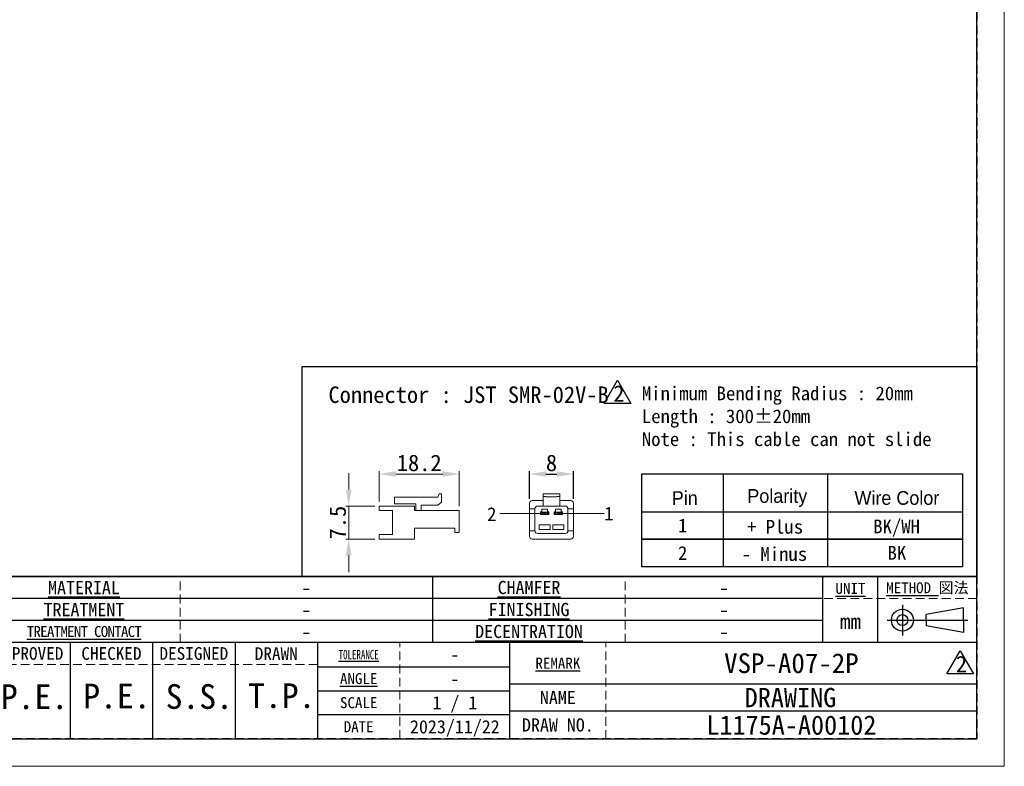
# Model space of a CAD drawing. Header units: millimetres. Extents: x -201 to 202, y 143 to 428.
# Tile 2 of 8: x 22 to 202, y 143 to 279. Entities that reach past the tile are written whole.
import ezdxf
from ezdxf.enums import TextEntityAlignment as Align

# ---------------------------------------------------------------- set-up
doc = ezdxf.new("R2010")
doc.units = ezdxf.units.MM
doc.header["$LTSCALE"] = 0.25
doc.linetypes.add('HIDDEN', pattern=[9.525, 6.35, -3.175])
doc.layers.add('CABLE 3P', color=7, linetype='Continuous', lineweight=20)
doc.layers.add('TXT1', color=5, linetype='Continuous', lineweight=15)
doc.layers.add('EMPTY LINE', color=252, linetype='Continuous', lineweight=0, plot=False)
doc.layers.add('FORM', color=7, linetype='Continuous')
doc.styles.add('(TNK)aSS', font='txt', dxfattribs={"width": 0.75, "oblique": 15, "height": 3.5})
doc.styles.get("Standard").update_dxf_attribs({"font": 'arial.ttf'})
doc.styles.add('takachi1', font='msgothic.ttc', dxfattribs={"height": 2.5})
doc.styles.add('VS Standard', font='msgothic.ttc', dxfattribs={"height": 3})
doc.styles.add('VS Standard(小)', font='msgothic.ttc', dxfattribs={"height": 2.4})
doc.dimstyles.new('TMIZO', dxfattribs={"dimscale": 0, "dimtxt": 3.5, "dimasz": 3, "dimexe": 0.5, "dimexo": 0.8, "dimgap": 0.5, "dimtad": 3, "dimtoh": 1, "dimdec": 1, "dimrnd": 0.005, "dimdsep": 46, "dimtxsty": '(TNK)aSS', "dimcen": 0, "dimclrd": 5, "dimclre": 5, "dimclrt": 5, "dimaunit": 1, "dimadec": 0, "dimazin": 2, "dimtfac": 1, "dimtdec": 1, "dimtmove": 0, "dimatfit": 3, "dimfxl": 1, "dimtzin": 0, "dimlwd": -1, "dimlwe": -1, "dimarcsym": 0})
doc.dimstyles.new('VS Standard x1', dxfattribs={"dimtxt": 3, "dimasz": 3, "dimexe": 0.5, "dimexo": 0.8, "dimgap": 0.5, "dimtad": 3, "dimrnd": 0.0001, "dimzin": 9, "dimdsep": 46, "dimtxsty": 'VS Standard', "dimcen": 0, "dimaunit": 1, "dimadec": 0, "dimazin": 2, "dimtfac": 1, "dimtmove": 0, "dimatfit": 2, "dimfxl": 1, "dimtolj": 1, "dimtzin": 0, "dimarcsym": 0})

# ---------------------------------------------------------------- blocks, each defined once
blk = doc.blocks.new('表題欄金物用_ver2.0.0')
at = {"layer": 'FORM', "color": 0}
for p, q in [((-11, 40.5), (-191, 40.5)), ((-110, 28.49), (-110, 40.5)), ((-39, 28.49), (-39, 40.49)), ((-29, 28.49), (-29, 40.49)), ((-11, 28.5), (-11, 40.5)), ((-39, 36.5), (-191, 36.5)), ((-24.54, 35.38), (-24.54, 29.78)), ((-13.42, 34.8), (-20.21, 33.59)), ((-13.42, 32.58), (-13.42, 34.8)), ((-39, 32.5), (-191, 32.5)), ((-27.34, 32.58), (-12.62, 32.58)), ((-20.21, 32.58), (-20.21, 33.59)), ((-20.21, 32.58), (-20.21, 31.57)), ((-13.42, 32.58), (-13.42, 30.35)), ((-13.42, 30.35), (-20.21, 31.57)), ((-11, 28.5), (-191, 28.5)), ((-176, 28.5), (-176, 11)), ((-161, 28.5), (-161, 11)), ((-146, 28.5), (-146, 11)), ((-131, 28.5), (-131, 11)), ((-96, 11), (-96, 28.5)), ((-11, 11), (-11, 28.5)), ((-131, 24.12), (-96, 24.12)), ((-131, 19.75), (-96, 19.75)), ((-96, 21), (-11, 21)), ((-96, 15.38), (-131, 15.38)), ((-11, 16), (-96, 16)), ((-191, 11), (-11, 11))]:
    blk.add_line(p, q, dxfattribs=at)
at = {"layer": 'FORM', "color": 0, "linetype": 'HIDDEN', "lineweight": 9}
for p, q in [((-156, 28.49), (-156, 40.49)), ((-75, 28.49), (-75, 40.49)), ((-11, 36.5), (-39, 36.5)), ((-116, 11), (-116, 28.5)), ((-78.5, 11), (-78.5, 28.5)), ((-131, 24.5), (-191, 24.5))]:
    blk.add_line(p, q, dxfattribs=at)
at = {"layer": 'FORM', "color": 0}
for radius in [2, 1]:
    blk.add_circle((-24.54, 32.58), radius, dxfattribs=at)
at = {"layer": 'FORM', "color": 0, "attachment_point": 5}
for s, insert, char_height, width, style in [('{\\LMATERIAL}', (-173.5, 38.5), 2.4, 36.5, 'VS Standard(小)'), ('{\\LCHAMFER}   ', (-92.5, 38.5), 2.4, 35, 'VS Standard(小)'), ('{\\LMETHOD} 図法', (-20, 38.35), 2, 20, 'VS Standard'), ('{\\LUNIT}', (-34, 38.35), 2, 20, 'VS Standard'), ('{\\LTREATMENT}', (-173.5, 34.5), 2.4, 36.5, 'VS Standard(小)'), ('{\\LFINISHING}', (-92.5, 34.5), 2.4, 35, 'VS Standard(小)'), ('mm', (-34, 32.35), 2.8, 20, 'VS Standard'), ('{\\T0.9;\\LTREATMENT CONTACT}', (-173.5, 30.5), 2, 36.5, 'VS Standard(小)'), ('{\\LDECENTRATION} ', (-92.5, 30.5), 2.4, 35, 'VS Standard(小)'), ('{\\fＭＳ ゴシック|b0|i0|c128|p49;APPROVED}', (-183.5, 26.5), 2.3, 15, 'VS Standard'), ('{\\fＭＳ ゴシック|b0|i0|c128|p49;CHECKED}', (-168.5, 26.5), 2.3, 15, 'VS Standard'), ('{\\fＭＳ ゴシック|b0|i0|c128|p49;DESIGNED}', (-153.5, 26.5), 2.3, 15, 'VS Standard'), ('{\\fＭＳ ゴシック|b0|i0|c128|p49;DRAWN}', (-138.5, 26.5), 2.3, 15, 'VS Standard'), ('{\\W0.7;\\LTOLERANCE\\l }', (-123.5, 26.31), 1.7, 20, 'VS Standard(小)'), ('{\\LANGLE}', (-123.5, 21.94), 2, 14.9784, 'VS Standard(小)'), ('SCALE', (-123.5, 17.56), 2, 15, 'VS Standard(小)'), ('{\\fＭＳ ゴシック|b0|i0|c128|p49;NAME}', (-87.25, 18.5), 2.4, 15, 'VS Standard(小)'), ('{\\fＭＳ ゴシック|b0|i0|c128|p49;DRAW NO.}', (-87.25, 13.5), 2.4, 15, 'VS Standard(小)'), ('{\\fＭＳ ゴシック|b0|i0|c128|p49;DATE}', (-123.5, 13.19), 2, 15, 'VS Standard(小)')]:
    blk.add_mtext(s, dxfattribs=dict(at, insert=insert, char_height=char_height, width=width, style=style))
at = {"layer": 'FORM', "color": 0, "insert": (-87.25, 24.75), "char_height": 2, "width": 16, "attachment_point": 5, "line_spacing_factor": 0.8, "style": 'VS Standard'}
blk.add_mtext('\\pxsm0.9;{\\LREMARK}   ', dxfattribs=at)
at = {"layer": 'FORM', "color": 0}
for tag, height, style, p in [('材料', 2.8, 'VS Standard', (-133, 38.5)), ('一般面取', 2.8, 'VS Standard', (-57, 38.5)), ('処理', 2.8, 'VS Standard', (-133, 34.5)), ('仕上', 2.8, 'VS Standard', (-57, 34.5)), ('処理接点', 2.8, 'VS Standard', (-133, 30.5)), ('偏芯', 2.8, 'VS Standard', (-57, 30.5)), ('一般公差', 2.4, 'VS Standard(小)', (-106, 26.31)), ('適用（機種名）', 3.6, 'VS Standard', (-44.75, 24.75)), ('角度', 2.4, 'VS Standard(小)', (-106, 21.94)), ('NAME', 3.5, 'VS Standard', (-44.75, 18.5)), ('SCALE', 2.4, 'VS Standard(小)', (-106, 17.56)), ('DATE', 2.4, 'VS Standard(小)', (-106, 13.19)), ('DRAW_NO.', 3.5, 'VS Standard', (-44.75, 13.5))]:
    blk.add_attdef(tag, text='', height=height, dxfattribs=dict(at, style=style)).set_placement(p, align=Align.MIDDLE_CENTER)
at = {"layer": 'FORM', "color": 0, "style": 'VS Standard'}
for tag, p in [('APPROVED', (-182.5, 15.06)), ('CHECKED', (-167.5, 15.18)), ('DESIGNED', (-152.5, 15.09)), ('DRAWN', (-137.5, 15.23))]:
    blk.add_attdef(tag, text='', height=4.5, dxfattribs=at).set_placement(p, align=Align.BOTTOM_CENTER)
blk = doc.blocks.new('*D141')
at = {"layer": 'Defpoints', "color": 0}
for p in [(123.09, 195.91), (115.09, 190.58), (123.09, 190.58)]:
    blk.add_point(p, dxfattribs=at)
at = {"layer": 'TXT1', "color": 0, "lineweight": -2}
for p, q in [((115.09, 191.38), (115.09, 196.41)), ((118.09, 195.91), (120.09, 195.91)), ((123.09, 191.38), (123.09, 196.41))]:
    blk.add_line(p, q, dxfattribs=at)
at = {"layer": 'TXT1', "color": 0}
for points in [[(118.09, 196.41), (118.09, 195.41), (115.09, 195.91)], [(120.09, 195.41), (120.09, 196.41), (123.09, 195.91)]]:
    blk.add_solid(points, dxfattribs=at)
at = {"layer": 'TXT1', "color": 0, "insert": (119.09, 197.91), "char_height": 3, "attachment_point": 5, "style": 'VS Standard'}
blk.add_mtext('\\A1;8', dxfattribs=at)
blk = doc.blocks.new('*D142')
at = {"layer": 'Defpoints', "color": 0}
for p in [(102.3, 195.91), (87.74, 190.08), (102.3, 189.28)]:
    blk.add_point(p, dxfattribs=at)
at = {"layer": 'TXT1', "color": 0}
for p, q in [((87.74, 190.88), (87.74, 196.41)), ((90.74, 195.91), (99.3, 195.91)), ((102.3, 190.08), (102.3, 196.41))]:
    blk.add_line(p, q, dxfattribs=at)
for points in [[(90.74, 196.41), (90.74, 195.41), (87.74, 195.91)], [(99.3, 195.41), (99.3, 196.41), (102.3, 195.91)]]:
    blk.add_solid(points, dxfattribs=at)
at = {"layer": 'TXT1', "color": 0, "insert": (95.02, 197.91), "char_height": 3, "attachment_point": 5, "style": 'VS Standard'}
blk.add_mtext('18.2', dxfattribs=at)
blk = doc.blocks.new('*D143')
at = {"layer": 'Defpoints', "color": 0}
for p in [(87.74, 190.08), (82.19, 184.08), (87.74, 184.08)]:
    blk.add_point(p, dxfattribs=at)
at = {"layer": 'TXT1', "color": 0}
for p, q in [((82.19, 193.08), (82.19, 196.08)), ((86.94, 190.08), (81.69, 190.08)), ((82.19, 190.08), (82.19, 184.08)), ((86.94, 184.08), (81.69, 184.08)), ((82.19, 181.08), (82.19, 178.08))]:
    blk.add_line(p, q, dxfattribs=at)
for points in [[(81.69, 193.08), (82.69, 193.08), (82.19, 190.08)], [(82.69, 181.08), (81.69, 181.08), (82.19, 184.08)]]:
    blk.add_solid(points, dxfattribs=at)
at = {"layer": 'TXT1', "color": 0, "insert": (80.19, 187.08), "char_height": 3, "attachment_point": 5, "rotation": 90, "style": 'VS Standard'}
blk.add_mtext('7.5', dxfattribs=at)

msp = doc.modelspace()

# ---------------------------------------------------------------- linework, layer by layer
at = {"layer": 'CABLE 3P'}
for p, q in [((98.391, 191.684), (98.665, 192.334)), ((98.665, 192.334), (99.102, 192.334)), ((99.102, 190.809), (99.102, 192.334)), ((120.586, 192.334), (117.586, 192.334)), ((120.586, 192.334), (117.586, 192.334)), ((117.586, 192.334), (117.586, 192.084)), ((117.586, 192.084), (117.586, 191.584)), ((118.086, 191.834), (117.586, 191.834)), ((118.086, 191.834), (118.086, 191.734)), ((120.586, 191.834), (120.086, 191.834)), ((120.086, 191.834), (120.086, 191.734)), ((120.586, 192.334), (120.586, 192.084)), ((120.586, 192.084), (120.586, 191.584)), ((94.142, 190.084), (87.742, 190.084)), ((87.742, 190.084), (87.742, 189.284)), ((87.742, 190.084), (90.542, 190.084)), ((90.542, 190.484), (90.542, 191.684)), ((90.542, 191.684), (98.391, 191.684)), ((90.542, 190.484), (94.388, 190.484)), ((94.142, 190.084), (94.142, 189.284)), ((94.142, 189.284), (94.142, 190.084)), ((94.388, 190.484), (94.388, 189.284)), ((95.388, 189.284), (95.388, 190.234)), ((95.388, 190.234), (98.423, 190.234)), ((98.423, 190.234), (99.102, 190.809)), ((115.086, 190.584), (115.086, 189.584)), ((117.586, 191.084), (115.586, 191.084)), ((117.586, 190.084), (116.586, 190.084)), ((117.586, 191.584), (117.586, 191.084)), ((117.586, 190.084), (117.586, 191.084)), ((120.586, 190.084), (117.586, 190.084)), ((120.086, 191.734), (118.086, 191.734)), ((120.586, 191.584), (120.586, 191.084)), ((122.586, 191.084), (120.586, 191.084)), ((120.586, 190.084), (120.586, 191.084)), ((121.586, 190.084), (120.586, 190.084)), ((123.086, 189.584), (123.086, 190.584)), ((87.742, 189.284), (90.142, 189.284)), ((90.142, 184.884), (90.142, 189.284)), ((94.142, 189.284), (102.302, 189.284)), ((94.388, 189.284), (95.388, 189.284)), ((102.302, 189.284), (99.102, 189.284)), ((102.302, 189.284), (102.302, 186.084)), ((116.086, 189.584), (115.086, 189.584)), ((115.086, 189.584), (115.086, 185.584)), ((116.086, 185.584), (116.086, 189.584)), ((117.336, 189.027), (117.086, 189.027)), ((117.086, 189.027), (117.086, 188.527)), ((117.086, 188.527), (118.586, 188.527)), ((117.111, 188.577), (117.111, 188.977)), ((117.111, 188.977), (118.561, 188.977)), ((118.561, 188.577), (117.111, 188.577)), ((118.336, 189.527), (117.336, 189.527)), ((117.336, 189.527), (117.336, 189.027)), ((117.336, 188.652), (117.336, 188.902)), ((117.336, 188.902), (117.736, 188.902)), ((117.736, 188.652), (117.336, 188.652)), ((117.736, 188.902), (117.736, 188.652)), ((117.936, 188.902), (117.736, 188.902)), ((117.736, 188.652), (117.936, 188.652)), ((117.936, 188.652), (117.936, 188.902)), ((117.936, 188.902), (118.336, 188.902)), ((118.336, 188.652), (117.936, 188.652)), ((118.336, 189.027), (118.336, 189.527)), ((118.586, 189.027), (118.336, 189.027)), ((118.336, 188.902), (118.336, 188.652)), ((118.561, 188.977), (118.561, 188.577)), ((118.586, 188.527), (118.586, 189.027)), ((119.836, 189.027), (119.586, 189.027)), ((119.586, 189.027), (119.586, 188.527)), ((119.586, 188.527), (121.086, 188.527)), ((119.611, 188.577), (119.611, 188.977)), ((119.611, 188.977), (121.061, 188.977)), ((121.061, 188.577), (119.611, 188.577)), ((120.836, 189.527), (119.836, 189.527)), ((119.836, 189.527), (119.836, 189.027)), ((119.836, 188.652), (119.836, 188.902)), ((119.836, 188.902), (120.236, 188.902)), ((120.236, 188.652), (119.836, 188.652)), ((120.236, 188.902), (120.236, 188.652)), ((120.436, 188.902), (120.236, 188.902)), ((120.236, 188.652), (120.436, 188.652)), ((120.436, 188.652), (120.436, 188.902)), ((120.436, 188.902), (120.836, 188.902)), ((120.836, 188.652), (120.436, 188.652)), ((120.836, 189.027), (120.836, 189.527)), ((121.086, 189.027), (120.836, 189.027)), ((120.836, 188.902), (120.836, 188.652)), ((121.061, 188.977), (121.061, 188.577)), ((121.086, 188.527), (121.086, 189.027)), ((123.086, 189.584), (122.086, 189.584)), ((122.086, 189.584), (122.086, 185.584)), ((123.086, 185.584), (123.086, 189.584)), ((118.836, 186.641), (116.836, 186.641)), ((116.836, 186.641), (116.836, 185.841)), ((118.836, 185.841), (118.836, 186.641)), ((121.336, 186.641), (119.336, 186.641)), ((119.336, 186.641), (119.336, 185.841)), ((121.336, 185.841), (121.336, 186.641)), ((87.742, 184.084), (87.742, 184.884)), ((87.742, 184.884), (90.142, 184.884)), ((94.142, 184.084), (94.142, 186.084)), ((101.502, 186.084), (94.142, 186.084)), ((101.502, 185.284), (101.502, 186.084)), ((102.302, 185.284), (101.502, 185.284)), ((102.302, 186.084), (102.302, 185.284)), ((115.086, 185.584), (115.086, 184.584)), ((115.086, 185.584), (116.086, 185.584)), ((116.586, 185.084), (121.586, 185.084)), ((116.836, 185.841), (118.836, 185.841)), ((119.336, 185.841), (121.336, 185.841)), ((122.086, 185.584), (123.086, 185.584)), ((123.086, 184.584), (123.086, 185.584)), ((87.742, 184.084), (94.142, 184.084)), ((115.586, 184.084), (122.586, 184.084))]:
    msp.add_line(p, q, dxfattribs=at)
for centre, start, end in [((115.586, 190.584), 90, 180), ((116.586, 189.584), 90, 180), ((121.586, 189.584), 0, 90), ((122.586, 190.584), 0, 90), ((115.586, 184.584), 180, 270), ((116.586, 185.584), 180, 270), ((121.586, 185.584), 270, 0), ((122.586, 184.584), 270, 0)]:
    msp.add_arc(centre, 0.5, start, end, dxfattribs=at)
at = {"layer": 'EMPTY LINE'}
for p, q in [((201.5, 142.75), (201.5, 427.75)), ((-201.5, 142.75), (201.5, 142.75))]:
    msp.add_line(p, q, dxfattribs=at)
at = {"layer": 'FORM'}
for p, q in [((128.7, 208.75), (131.125, 212.95)), ((131.125, 212.95), (133.55, 208.75)), ((133.55, 208.75), (128.7, 208.75)), ((135.534, 195.946), (193.878, 195.946)), ((135.534, 189.038), (135.534, 195.946)), ((150.358, 195.946), (150.358, 179.038)), ((169.314, 195.946), (169.314, 179.038)), ((193.878, 195.946), (193.878, 179.038)), ((191.05, 159.55), (193.475, 163.75)), ((193.475, 163.75), (195.899, 159.55)), ((195.899, 159.55), (191.05, 159.55))]:
    msp.add_line(p, q, dxfattribs=at)
at = {"layer": 'FORM', "linetype": 'HIDDEN'}
msp.add_lwpolyline([(-196.5, 422.75), (196.5, 422.75), (196.5, 147.75), (-196.5, 147.75)], close=True, dxfattribs=at)
at = {"layer": 'FORM'}
for points in [[(-196.5, 422.75), (-196.5, 147.75), (-78.5, 147.75), (-78.5, 159.75), (16.5, 159.75), (16.5, 177.25), (196.5, 177.25), (196.5, 422.75), (-196.5, 422.75)], [(73.692, 215.458), (196.5, 215.458), (196.5, 177.25), (73.692, 177.25)]]:
    msp.add_lwpolyline(points, close=True, dxfattribs=at)
for points in [[(193.878, 184.038), (135.534, 184.038), (135.534, 189.038), (193.878, 189.038)], [(193.878, 179.038), (135.534, 179.038), (135.534, 184.038), (193.878, 184.038)]]:
    msp.add_lwpolyline(points, dxfattribs=at)
at = {"layer": 'TXT1'}
for p, q in [((117.517, 188.699), (109.67, 188.699)), ((128.682, 188.699), (120.636, 188.699))]:
    msp.add_line(p, q, dxfattribs=at)

# ---------------------------------------------------------------- block references
at = {"layer": 'FORM'}
ref = msp.add_blockref('表題欄金物用_ver2.0.0', (207.5, 136.75), dxfattribs=at)
ref.add_attrib('材料', '-', dxfattribs={"layer": 'EMPTY LINE', "color": 0, "height": 2.8, "style": 'VS Standard'}).set_placement((74.5, 175.25), align=Align.MIDDLE_CENTER)
ref.add_attrib('処理', '-', dxfattribs={"color": 0, "height": 2.8, "style": 'VS Standard'}).set_placement((74.5, 171.25), align=Align.MIDDLE_CENTER)
ref.add_attrib('処理接点', '-', dxfattribs={"color": 0, "height": 2.8, "style": 'VS Standard'}).set_placement((74.5, 167.25), align=Align.MIDDLE_CENTER)
ref.add_attrib('一般面取', '-', dxfattribs={"color": 0, "height": 2.8, "style": 'VS Standard'}).set_placement((150.5, 175.247), align=Align.MIDDLE_CENTER)
ref.add_attrib('仕上', '-', dxfattribs={"color": 0, "height": 2.8, "style": 'VS Standard'}).set_placement((150.5, 171.247), align=Align.MIDDLE_CENTER)
ref.add_attrib('偏芯', '-', dxfattribs={"color": 0, "height": 2.8, "style": 'VS Standard'}).set_placement((150.5, 167.247), align=Align.MIDDLE_CENTER)
ref.add_attrib('一般公差', '-', dxfattribs={"color": 0, "height": 2.4, "style": 'VS Standard(小)'}).set_placement((101.5, 163.062), align=Align.MIDDLE_CENTER)
ref.add_attrib('角度', '-', dxfattribs={"color": 0, "height": 2.4, "style": 'VS Standard(小)'}).set_placement((101.5, 158.688), align=Align.MIDDLE_CENTER)
ref.add_attrib('SCALE', '1 / 1', dxfattribs={"color": 0, "height": 2.4, "style": 'VS Standard(小)'}).set_placement((101.5, 154.312), align=Align.MIDDLE_CENTER)
ref.add_attrib('DATE', '2023/11/22', dxfattribs={"color": 0, "height": 2.4, "style": 'VS Standard(小)'}).set_placement((101.5, 149.938), align=Align.MIDDLE_CENTER)
ref.add_attrib('適用（機種名）', 'VSP-A07-2P', dxfattribs={"color": 0, "height": 3.6, "style": 'VS Standard'}).set_placement((162.75, 161.5), align=Align.MIDDLE_CENTER)
ref.add_attrib('NAME', 'DRAWING ', dxfattribs={"color": 0, "height": 3.5, "style": 'VS Standard'}).set_placement((163.772, 155.25), align=Align.MIDDLE_CENTER)
ref.add_attrib('DRAW_NO.', 'L1175A-A00102', dxfattribs={"color": 0, "height": 3.5, "style": 'VS Standard'}).set_placement((162.75, 150.25), align=Align.MIDDLE_CENTER)
ref.add_attrib('DESIGNED', 'S.S.', dxfattribs={"color": 0, "height": 4.5, "style": 'VS Standard'}).set_placement((55, 151.841), align=Align.BOTTOM_CENTER)
ref.add_attrib('DRAWN', 'T.P.', dxfattribs={"color": 0, "height": 4.5, "style": 'VS Standard'}).set_placement((70, 151.985), align=Align.BOTTOM_CENTER)
ref.add_attrib('CHECKED', 'P.E.', dxfattribs={"color": 0, "height": 4.5, "style": 'VS Standard'}).set_placement((40, 151.927), align=Align.BOTTOM_CENTER)
ref.add_attrib('APPROVED', 'P.E.', dxfattribs={"color": 0, "height": 4.5, "style": 'VS Standard'}).set_placement((25, 151.812), align=Align.BOTTOM_CENTER)

# ---------------------------------------------------------------- texts
at = {"layer": 'FORM', "char_height": 3, "width": 2.62886, "attachment_point": 1, "style": 'VS Standard'}
for insert in [(130.328, 212.038), (192.678, 162.838)]:
    msp.add_mtext('2', dxfattribs=dict(at, insert=insert))
at = {"layer": 'TXT1', "style": 'takachi1'}
for s, p in [('1', (128.682, 187.461)), ('2', (107.376, 187.358))]:
    msp.add_text(s, height=2.5, dxfattribs=at).set_placement(p)
at = {"layer": 'TXT1', "attachment_point": 1, "style": 'VS Standard'}
for s, insert, char_height, width in [('Connector : JST SMR-02V-B', (78.495, 211.83), 3, 51.35917), ('Minimum Bending Radius : 20mm\\PLength : 300%%p20mm\\PNote : This cable can not slide\\P', (135.534, 211.83), 2.5, 57.43034)]:
    msp.add_mtext(s, dxfattribs=dict(at, insert=insert, char_height=char_height, width=width))
at = {"layer": 'TXT1', "char_height": 2.5, "attachment_point": 5}
for s, insert, width in [('\\fMS PGothic|b0|i0|c128|p50;Pin', (143.341, 191.538), 10), ('\\fMS PGothic|b0|i0|c128|p50;Polarity', (160.184, 191.538), 35), ('\\fMS PGothic|b0|i0|c128|p50;Wire Color', (181.947, 191.538), 40), ('\\fＭＳ ゴシック|b0|i0;1', (142.97, 186.538), 10), ('\\fMS Gothic|b0|i0|c128|p49;+ Plus', (159.784, 186.292), 35), ('\\fMS Gothic|b0|i0|c128|p49;BK/WH', (181.894, 186.078), 40), ('\\fＭＳ ゴシック|b0|i0;2', (142.97, 181.538), 10), ('\\fMS Gothic|b0|i0|c128|p49;BK', (181.947, 181.576), 40), ('\\fMS Gothic|b0|i0|c128|p49;- Minus', (159.674, 181.34), 35)]:
    msp.add_mtext(s, dxfattribs=dict(at, insert=insert, width=width))

# ---------------------------------------------------------------- dimensions: what is measured, and where the dimension line sits
at = {"layer": 'TXT1'}
dim = msp.add_linear_dim(base=(102.302, 195.91), p1=(87.742, 190.084), p2=(102.302, 189.284), dimstyle='TMIZO', override={"dimscale": 1, "dimtoh": 0, "dimlfac": 1.25, "dimtxsty": 'VS Standard', "dimclrd": 0, "dimclre": 0, "dimclrt": 0}, dxfattribs=at)
dim.commit()
dim.dimension.update_dxf_attribs({"geometry": '*D142', "text_midpoint": (95.022, 197.91)})
dim = msp.add_linear_dim(base=(123.086, 195.91), p1=(115.086, 190.584), p2=(123.086, 190.584), dimstyle='VS Standard x1', dxfattribs=at)
dim.commit()
dim.dimension.update_dxf_attribs({"geometry": '*D141', "text_midpoint": (119.086, 197.91)})
dim = msp.add_linear_dim(base=(82.192, 184.084), p1=(87.742, 190.084), p2=(87.742, 184.084), angle=90, dimstyle='TMIZO', override={"dimscale": 1, "dimtoh": 0, "dimlfac": 1.25, "dimtxsty": 'VS Standard', "dimclrd": 0, "dimclre": 0, "dimclrt": 0}, dxfattribs=at)
dim.commit()
dim.dimension.update_dxf_attribs({"geometry": '*D143', "text_midpoint": (82.192, 187.084), "dimtype": 160})

doc.saveas('drawing.dxf')
